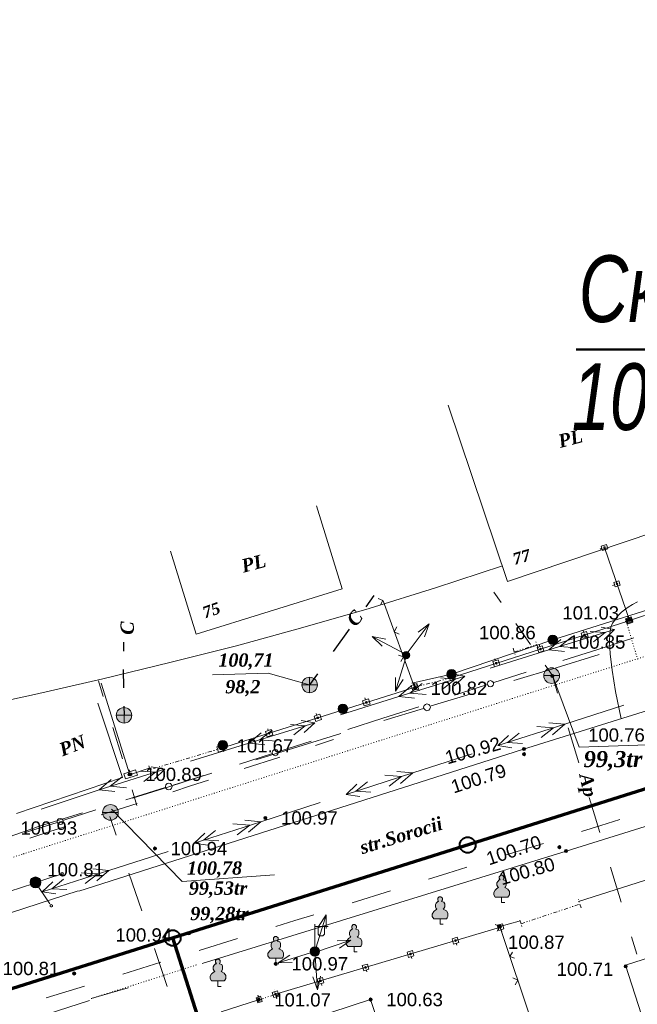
# Model space of a CAD drawing. Header units: millimetres. Extents: x 9396 to 25236, y 15106 to 31102.
# Tile 185 of 256: x 11032 to 11111, y 16759 to 16884. Entities that reach past the tile are written whole.
import ezdxf
from ezdxf.enums import TextEntityAlignment as Align

# ---------------------------------------------------------------- set-up
doc = ezdxf.new("R2010")
doc.units = ezdxf.units.MM
for name, pattern in [('DIVIDE', [1.25, 0.5, -0.25, 0, -0.25, 0, -0.25]), ('DOT', [0.25, 0, -0.25]), ('HIDDEN', [0.375, 0.25, -0.125])]:
    doc.linetypes.add(name, pattern=pattern)
for name, color, linetype, lineweight, true_color in [('1001010', 7, 'Continuous', 9, 0x000000), ('10010110', 7, 'Continuous', 20, 0xa25100), ('1060000', 7, 'Continuous', 9, 0x000000), ('1070000', 7, 'DOT', 9, 0x000000), ('2030003', 7, 'Continuous', 9, 0x000000), ('2030012', 7, 'Continuous', 9, 0x000000), ('2030023', 7, 'Continuous', 9, 0x000000), ('21100200', 7, 'HIDDEN', 0, 0x800080), ('3000105', 7, 'DIVIDE', 9, 0x000000), ('3000113', 7, 'Continuous', 9, 0x000000), ('3000130', 7, 'Continuous', 9, 0x000000), ('3000260', 7, 'Continuous', 9, 0x000000), ('4000210', 7, 'Continuous', 9, 0x000000), ('5010210', 7, 'Continuous', 20, 0x008000), ('5010320', 7, 'Continuous', 20, 0x800000), ('5010420', 7, 'Continuous', 9, 0x000000), ('5010430', 7, 'Continuous', 9, 0x000000), ('6011210', 1, 'Continuous', 9, 0xff0000), ('6011300', 1, 'Continuous', 20, 0xff0000), ('8010110', 7, 'Continuous', 20, 0x0080ff), ('8010200', 7, 'Continuous', 9, 0x000000), ('9010110', 7, 'Continuous', 9, 0x000000), ('9010120', 7, 'Continuous', 20, 0x000000)]:
    doc.layers.add(name, color=color, linetype=linetype, lineweight=lineweight, true_color=true_color)
for name, color, linetype, lineweight in [('sloii', 140, 'Continuous', 50), ('Канализация', 1, 'Continuous', 70), ('Колодец канал', 3, 'Continuous', 40)]:
    doc.layers.add(name, color=color, linetype=linetype, lineweight=lineweight)
doc.styles.add('10', font='timesbi.ttf', dxfattribs={"height": 0.001481})
doc.styles.add('12', font='timesbi.ttf', dxfattribs={"height": 0.001693})
doc.styles.add('13', font='timesbi.ttf', dxfattribs={"height": 0.001693})
doc.styles.add('14', font='timesbi.ttf', dxfattribs={"height": 0.001693})
doc.styles.add('2', font='timesbi.ttf', dxfattribs={"height": 0.001693})
doc.styles.add('3', font='timesbi.ttf', dxfattribs={"height": 0.001693})
doc.styles.add('9', font='timesbi.ttf', dxfattribs={"height": 0.001693})
doc.styles.add('F2', font='arial.ttf', dxfattribs={"height": 0.001693})
doc.styles.add('style1', font='ARIALNI.TTF')

# ---------------------------------------------------------------- blocks, each defined once
blk = doc.blocks.new('SYMBOL21100200')
at = {"true_color": 0x800080}
h = blk.add_hatch(color=216, dxfattribs=at)
edge = h.paths.add_edge_path()
edge.add_arc((0, 0), 0.1, 0, 360)
at = {"color": 216, "linetype": 'Continuous', "lineweight": 0, "true_color": 0x800080}
blk.add_circle((0, 0), 0.1, dxfattribs=at)
blk = doc.blocks.new('SYMBOL4000210')
at = {"true_color": 0xffffff}
blk.add_hatch(color=7, dxfattribs=at).paths.add_polyline_path([(0.05, 1.75), (-0.05, 1.75), (-0.15, 1.65), (-0.15, 1.55), (-0.1, 1.45), (-0.15, 1.45), (-0.25, 1.35), (-0.3, 1.25), (-0.3, 1.1), (-0.25, 1), (-0.2, 0.95), (-0.3, 0.9), (-0.35, 0.85), (-0.4, 0.8), (-0.5, 0.65), (-0.5, 0.5), (-0.4, 0.35), (-0.3, 0.35), (-0.1, 0.35), (0, 0.35), (0.15, 0.35), (0.4, 0.35), (0.45, 0.4), (0.5, 0.5), (0.5, 0.7), (0.4, 0.85), (0.2, 0.95), (0.25, 1), (0.3, 1.1), (0.3, 1.3), (0.25, 1.4), (0.1, 1.45), (0.15, 1.55), (0.15, 1.65)])
at = {"color": 18, "linetype": 'Continuous', "lineweight": 0, "true_color": 0x000000, "flags": 128}
blk.add_lwpolyline([(0.05, 1.75), (-0.05, 1.75), (-0.15, 1.65), (-0.15, 1.55), (-0.1, 1.45), (-0.15, 1.45), (-0.25, 1.35), (-0.3, 1.25), (-0.3, 1.1), (-0.25, 1), (-0.2, 0.95), (-0.3, 0.9), (-0.35, 0.85), (-0.4, 0.8), (-0.5, 0.65), (-0.5, 0.5), (-0.4, 0.35), (-0.3, 0.35), (-0.1, 0.35), (0, 0.35), (0.15, 0.35), (0.4, 0.35), (0.45, 0.4), (0.5, 0.5), (0.5, 0.7), (0.4, 0.85), (0.2, 0.95), (0.25, 1), (0.3, 1.1), (0.3, 1.3), (0.25, 1.4), (0.1, 1.45), (0.15, 1.55), (0.15, 1.65), (0.05, 1.75)], close=True, dxfattribs=at)
blk.add_lwpolyline([(0, 0.35), (0, 0), (0.2, 0)], dxfattribs=at)
blk = doc.blocks.new('SYMBOL2030012')
at = {"true_color": 0xffffff}
h = blk.add_hatch(color=7, dxfattribs=at)
edge = h.paths.add_edge_path()
edge.add_arc((0, 0), 0.225, 0, 360)
at = {"true_color": 0x000000}
h = blk.add_hatch(color=18, dxfattribs=at)
edge = h.paths.add_edge_path()
edge.add_arc((0, 0), 0.05, 0, 360)
at = {"color": 18, "linetype": 'Continuous', "lineweight": 0, "true_color": 0x000000}
for radius in [0.225, 0.05]:
    blk.add_circle((0, 0), radius, dxfattribs=at)
blk = doc.blocks.new('SYMBOL2030023')
at = {"true_color": 0xffffff}
h = blk.add_hatch(color=7, dxfattribs=at)
edge = h.paths.add_edge_path()
edge.add_arc((0, 0), 0.35, 0, 360)
at = {"color": 18, "linetype": 'Continuous', "lineweight": 0, "true_color": 0x000000}
blk.add_circle((0, 0), 0.35, dxfattribs=at)
blk = doc.blocks.new('SYMBOL5010420')
at = {"true_color": 0xffffff}
h = blk.add_hatch(color=7, dxfattribs=at)
edge = h.paths.add_edge_path()
edge.add_arc((0, 0), 0.5, 0, 360)
at = {"color": 18, "linetype": 'Continuous', "lineweight": 9, "true_color": 0x000000, "flags": 128}
blk.add_lwpolyline([(-0.5, 0), (0.5, 0)], dxfattribs=at)
at = {"color": 18, "linetype": 'Continuous', "lineweight": 9, "true_color": 0x000000}
blk.add_circle((0, 0), 0.5, dxfattribs=at)
blk = doc.blocks.new('SYMBOL8010200')
at = {"true_color": 0x000000}
h = blk.add_hatch(color=18, dxfattribs=at)
edge = h.paths.add_edge_path()
edge.add_arc((0, 0), 0.3, 0, 360)
at = {"color": 18, "linetype": 'Continuous', "lineweight": 0, "true_color": 0x000000}
blk.add_circle((0, 0), 0.3, dxfattribs=at)
blk = doc.blocks.new('SYMBOL5010430')
at = {"true_color": 0xffffff}
h = blk.add_hatch(color=7, dxfattribs=at)
edge = h.paths.add_edge_path()
edge.add_arc((0, 0), 0.495, 0, 360)
at = {"color": 18, "linetype": 'Continuous', "lineweight": 0, "true_color": 0x000000, "flags": 128}
for points in [[(-0.495, 0), (0.495, 0)], [(0, -0.495), (0, 0.495)]]:
    blk.add_lwpolyline(points, dxfattribs=at)
at = {"color": 18, "linetype": 'Continuous', "lineweight": 0, "true_color": 0x000000}
blk.add_circle((0, 0), 0.495, dxfattribs=at)
blk = doc.blocks.new('SYMBOL2030003')
at = {"true_color": 0xffffff}
h = blk.add_hatch(color=7, dxfattribs=at)
edge = h.paths.add_edge_path()
edge.add_arc((0, 0), 0.3, 0, 360)
at = {"true_color": 0x000000}
h = blk.add_hatch(color=18, dxfattribs=at)
edge = h.paths.add_edge_path()
edge.add_arc((0, 0), 0.1, 0, 360)
at = {"color": 18, "linetype": 'Continuous', "lineweight": 0, "true_color": 0x000000, "flags": 128}
for points in [[(0, 0.3), (0, 1.75)], [(0, 1.6), (0.85, 1.6)], [(0.2, 1.6), (0.2, 1.1), (0.3, 1), (0.5, 1), (0.6, 1.1), (0.6, 1.6)]]:
    blk.add_lwpolyline(points, dxfattribs=at)
at = {"color": 18, "linetype": 'Continuous', "lineweight": 0, "true_color": 0x000000}
for radius in [0.3, 0.1]:
    blk.add_circle((0, 0), radius, dxfattribs=at)

msp = doc.modelspace()

# ---------------------------------------------------------------- linework, layer by layer
at = {"layer": '1001010', "color": 253}
for p, q in [((11086.81, 16835.16, 101.15), (11094.41, 16812.68, 96.18)), ((11070.02, 16822.32, 101.15), (11073.3, 16811.76, 101.15)), ((11042.56, 16799.69, 201.75), (11046.2, 16788.04, 201.75)), ((11045.26, 16787.68), (11042.11, 16797.17)), ((11031.75, 16783.08), (11045.26, 16787.68))]:
    msp.add_line(p, q, dxfattribs=at)
for points in [[(11094.41, 16812.68, 96.18), (11116.86, 16820.26, 101.15), (11115.72, 16823.62, 101.15), (11119.96, 16825.05, 101.15), (11113.5, 16844.18, 101.15)], [(11073.3, 16811.76, 101.15), (11054.66, 16805.97, 101.15), (11051.38, 16816.53, 101.15)], [(11114.33, 16748.57, 141.05), (11109.47, 16763.76, 141.05), (11142.39, 16774.29, 201.6), (11147.25, 16759.1, 201.6)], [(11069.27, 16756.85, 0), (11076.92, 16759.35, 0), (11078.85, 16753.46, 0), (11086.83, 16756.07, 0)]]:
    msp.add_polyline3d(points, dxfattribs=at)
at = {"layer": '10010110'}
for points in [[(11025.19, 16796.34, 5.04), (11034.04, 16798.27, 31.62), (11042.74, 16800.26, 53.36), (11051.32, 16802.33, 70.82), (11059.83, 16804.49, 84.6), (11068.29, 16806.79, 95.26), (11076.74, 16809.23, 103.39), (11085.21, 16811.85, 109.57), (11093.74, 16814.66, 114.36)], [(11110.98, 16810.07, 167.42), (11110.33, 16809.73, 163.93), (11109.79, 16809.4, 159.47), (11109.34, 16809.08, 154.45), (11108.96, 16808.77, 149.28), (11108.63, 16808.45, 144.36), (11108.34, 16808.12, 140.12), (11108.07, 16807.76, 136.95), (11107.81, 16807.37, 135.23), (11107.59, 16806.84, 135.18), (11107.44, 16806.08, 136.99), (11107.39, 16804.98, 140.83), (11107.48, 16803.44, 146.89), (11107.73, 16801.37, 155.34), (11108.19, 16798.64, 166.38), (11108.89, 16795.17, 180.19)]]:
    msp.add_polyline3d(points, dxfattribs=at)
at = {"layer": '1060000', "color": 253}
for p, q in [((10833.56, 16706.71, 3.29), (11039.59, 16773.22, 198.62)), ((11041.26, 16759.48, 144.9), (11045.99, 16760.86))]:
    msp.add_line(p, q, dxfattribs=at)
for points in [[(11039.68, 16773.2, 80.17), (11096.32, 16791.24, 100.96), (11159.38, 16810.92, 100.96)], [(11069.14, 16799.48, 95.95), (11063.87, 16800.97, 101.15), (11056.76, 16800.76, 101.15)], [(11100.12, 16800.67, 120.85), (11103.52, 16791.53, 201.52), (11114.78, 16791.94, 201.52)], [(11055.44, 16763.96, 72.45), (11101.87, 16778.3, 72.45), (11161.14, 16796.78, 72.45)], [(11043.84, 16783.63, 135.96), (11052.88, 16774.42, 81.34), (11064.65, 16775.28, 81.34)], [(10858.53, 16690.47, 0), (10857.58, 16694.35, 0), (10858.07, 16698.34, 0), (10862.53, 16701.69, 0), (10894.36, 16711.93, 0), (11041.04, 16759.23, 0)]]:
    msp.add_polyline3d(points, dxfattribs=at)
at = {"layer": '1070000', "color": 253}
for p, q in [((11186.13, 16826.68, 174.27), (11032.39, 16777.87, 203.31)), ((11109.68, 16807.17, 110.57), (11111.05, 16802.57, 110.57)), ((10950.99, 16751.9, 37.86), (11032.73, 16777.98, 37.86)), ((11041.26, 16759.48, 119.85), (11054.76, 16763.79, 119.85))]:
    msp.add_line(p, q, dxfattribs=at)
at = {"layer": '3000105', "color": 253}
for p, q in [((11095.26, 16803.69, 117.19), (11098.13, 16804.64, 117.19)), ((11098.29, 16804.17, 117.19), (11097.94, 16805.21, 117.19)), ((11095.1, 16804.17, 117.19), (11095.45, 16803.12, 117.19)), ((11087.46, 16799.94, 49.23), (11087.18, 16801.01, 49.23)), ((11082.48, 16799.7, 49.23), (11082.75, 16798.63, 49.23)), ((11082.6, 16799.21, 49.23), (11087.33, 16800.43, 49.23)), ((11058.18, 16790.97, 98.47), (11057.87, 16792.02, 98.47)), ((11058.04, 16791.45, 98.47), (11048.75, 16788.68, 98.47)), ((11048.61, 16789.16, 98.47), (11048.92, 16788.11, 98.47)), ((11103.79, 16771.05, 115.9), (11103.45, 16772.1, 115.9)), ((11096.12, 16769.03, 115.9), (11103.63, 16771.53, 115.9)), ((11095.96, 16769.5, 115.9), (11096.31, 16768.46, 115.9)), ((11064.96, 16759.56, 42.89), (11064.6, 16760.6, 42.89)), ((11062.61, 16759.82, 42.89), (11062.96, 16758.78, 42.89)), ((11062.77, 16759.34, 85.77), (11064.79, 16760.03))]:
    msp.add_line(p, q, dxfattribs=at)
at = {"layer": '3000113', "color": 253}
for p, q in [((11129.63, 16780.24, 177.81), (11103.46, 16771.87, 120.64)), ((11095.87, 16769.36, 115.9), (11093.42, 16768.67, 115.9))]:
    msp.add_line(p, q, dxfattribs=at)
at = {"layer": '3000130', "color": 253}
for p, q in [((11106.21, 16816.82, 154.52), (11106.44, 16816.91, 154.52)), ((11109.96, 16807.76, 106.64), (11106.81, 16816.9, 202.4)), ((11107.8, 16812.18, 154.52), (11108.04, 16812.26, 154.52)), ((11109.98, 16807.72, 202.05), (11125.29, 16812.8, 117.19)), ((11109.79, 16808.29, 159.62), (11109.87, 16808.06, 159.62)), ((11087.33, 16800.43, 49.23), (11109.87, 16807.68, 49.23)), ((11109.39, 16807.57, 154.52), (11109.62, 16807.65, 154.52)), ((11109.69, 16808.25, 49.23), (11109.77, 16808.02, 49.23)), ((11104.05, 16806.44, 49.23), (11104.13, 16806.2, 49.23)), ((11098.42, 16804.63, 49.23), (11098.5, 16804.39, 49.23)), ((11092.78, 16802.81, 49.23), (11092.86, 16802.58, 49.23)), ((11087.15, 16801, 49.23), (11087.23, 16800.76, 49.23)), ((11082.41, 16799.78, 49.23), (11082.48, 16799.55, 49.23)), ((11057.76, 16791.36, 49.23), (11082.6, 16799.21, 49.23)), ((11076.2, 16797.82, 49.23), (11076.27, 16797.58, 49.23)), ((11069.99, 16795.86, 49.23), (11070.07, 16795.62, 49.23)), ((11063.79, 16793.9, 49.23), (11063.86, 16793.66, 49.23)), ((11057.58, 16791.94, 49.23), (11057.65, 16791.7, 49.23)), ((11046.11, 16788.65, 49.23), (11046.19, 16788.41, 49.23)), ((11046.3, 16788.07, 49.23), (11048.66, 16788.85, 49.23)), ((11093.5, 16768.59), (11064.79, 16760.03)), ((11093.67, 16768.02), (11093.6, 16768.26)), ((11087.93, 16766.3), (11087.86, 16766.54)), ((11082.19, 16764.59), (11082.12, 16764.83)), ((11076.45, 16762.88), (11076.38, 16763.12)), ((11070.71, 16761.17), (11070.64, 16761.41)), ((11057.87, 16757.8), (11062.62, 16759.32)), ((11062.52, 16759.92), (11062.6, 16759.68)), ((11064.96, 16759.46), (11064.89, 16759.7))]:
    msp.add_line(p, q, dxfattribs=at)
for points in [[(11107.2, 16816.86, 154.52), (11107.01, 16817.4, 154.52), (11106.35, 16817.18, 154.52), (11106.53, 16816.64, 154.52), (11107.2, 16816.86, 154.52)], [(11106.77, 16816.93, 154.52), (11106.82, 16816.94, 154.52), (11106.85, 16816.97, 154.52), (11106.86, 16817.02, 154.52), (11106.85, 16817.07, 154.52), (11106.82, 16817.1, 154.52), (11106.77, 16817.11, 154.52), (11106.73, 16817.1, 154.52), (11106.69, 16817.07, 154.52), (11106.68, 16817.02, 154.52), (11106.69, 16816.97, 154.52), (11106.73, 16816.94, 154.52), (11106.77, 16816.93, 154.52)], [(11108.79, 16812.22, 154.52), (11108.61, 16812.76, 154.52), (11107.95, 16812.53, 154.52), (11108.13, 16811.99, 154.52), (11108.79, 16812.22, 154.52)], [(11108.37, 16812.28, 154.52), (11108.42, 16812.3, 154.52), (11108.45, 16812.33, 154.52), (11108.46, 16812.37, 154.52), (11108.45, 16812.42, 154.52), (11108.42, 16812.45, 154.52), (11108.37, 16812.47, 154.52), (11108.32, 16812.45, 154.52), (11108.29, 16812.42, 154.52), (11108.28, 16812.37, 154.52), (11108.29, 16812.33, 154.52), (11108.32, 16812.3, 154.52), (11108.37, 16812.28, 154.52)], [(11109.66, 16807.24, 49.23), (11110.31, 16807.45, 49.23), (11110.1, 16808.12, 49.23), (11109.44, 16807.91, 49.23), (11109.66, 16807.24, 49.23)], [(11110.38, 16807.61, 154.52), (11110.19, 16808.15, 154.52), (11109.53, 16807.92, 154.52), (11109.72, 16807.38, 154.52), (11110.38, 16807.61, 154.52)], [(11109.79, 16807.29, 159.62), (11110.39, 16807.49, 159.62), (11110.17, 16808.15, 159.62), (11109.57, 16807.96, 159.62), (11109.79, 16807.29, 159.62)], [(11109.88, 16807.58, 49.23), (11109.93, 16807.6, 49.23), (11109.96, 16807.63, 49.23), (11109.98, 16807.68, 49.23), (11109.96, 16807.73, 49.23), (11109.93, 16807.77, 49.23), (11109.88, 16807.78, 49.23), (11109.83, 16807.77, 49.23), (11109.79, 16807.73, 49.23), (11109.78, 16807.68, 49.23), (11109.79, 16807.63, 49.23), (11109.83, 16807.6, 49.23), (11109.88, 16807.58, 49.23)], [(11109.96, 16807.67, 154.52), (11110, 16807.69, 154.52), (11110.03, 16807.72, 154.52), (11110.05, 16807.76, 154.52), (11110.03, 16807.81, 154.52), (11110, 16807.84, 154.52), (11109.96, 16807.86, 154.52), (11109.91, 16807.84, 154.52), (11109.88, 16807.81, 154.52), (11109.86, 16807.76, 154.52), (11109.88, 16807.72, 154.52), (11109.91, 16807.69, 154.52), (11109.96, 16807.67, 154.52)], [(11109.98, 16807.63, 159.62), (11110.03, 16807.64, 159.62), (11110.06, 16807.68, 159.62), (11110.07, 16807.72, 159.62), (11110.06, 16807.77, 159.62), (11110.03, 16807.81, 159.62), (11109.98, 16807.82, 159.62), (11109.93, 16807.81, 159.62), (11109.9, 16807.77, 159.62), (11109.88, 16807.72, 159.62), (11109.9, 16807.68, 159.62), (11109.93, 16807.64, 159.62), (11109.98, 16807.63, 159.62)], [(11104.02, 16805.43, 49.23), (11104.67, 16805.64, 49.23), (11104.46, 16806.31, 49.23), (11103.8, 16806.1, 49.23), (11104.02, 16805.43, 49.23)], [(11104.24, 16805.77, 49.23), (11104.29, 16805.78, 49.23), (11104.32, 16805.82, 49.23), (11104.34, 16805.87, 49.23), (11104.32, 16805.92, 49.23), (11104.29, 16805.95, 49.23), (11104.24, 16805.97, 49.23), (11104.19, 16805.95, 49.23), (11104.15, 16805.92, 49.23), (11104.14, 16805.87, 49.23), (11104.15, 16805.82, 49.23), (11104.19, 16805.78, 49.23), (11104.24, 16805.77, 49.23)], [(11098.38, 16803.62, 49.23), (11099.04, 16803.83, 49.23), (11098.83, 16804.49, 49.23), (11098.17, 16804.28, 49.23), (11098.38, 16803.62, 49.23)], [(11098.6, 16803.96, 49.23), (11098.65, 16803.97, 49.23), (11098.69, 16804.01, 49.23), (11098.7, 16804.06, 49.23), (11098.69, 16804.11, 49.23), (11098.65, 16804.14, 49.23), (11098.6, 16804.16, 49.23), (11098.55, 16804.14, 49.23), (11098.52, 16804.11, 49.23), (11098.5, 16804.06, 49.23), (11098.52, 16804.01, 49.23), (11098.55, 16803.97, 49.23), (11098.6, 16803.96, 49.23)], [(11092.75, 16801.8, 49.23), (11093.4, 16802.02, 49.23), (11093.19, 16802.68, 49.23), (11092.53, 16802.47, 49.23), (11092.75, 16801.8, 49.23)], [(11092.97, 16802.14, 49.23), (11093.02, 16802.16, 49.23), (11093.05, 16802.19, 49.23), (11093.07, 16802.24, 49.23), (11093.05, 16802.29, 49.23), (11093.02, 16802.33, 49.23), (11092.97, 16802.34, 49.23), (11092.92, 16802.33, 49.23), (11092.88, 16802.29, 49.23), (11092.87, 16802.24, 49.23), (11092.88, 16802.19, 49.23), (11092.92, 16802.16, 49.23), (11092.97, 16802.14, 49.23)], [(11087.11, 16799.99, 49.23), (11087.77, 16800.2, 49.23), (11087.55, 16800.87, 49.23), (11086.9, 16800.66, 49.23), (11087.11, 16799.99, 49.23)], [(11082.33, 16798.76, 49.23), (11083.05, 16798.99, 49.23), (11082.84, 16799.66, 49.23), (11082.12, 16799.43, 49.23), (11082.33, 16798.76, 49.23)], [(11087.33, 16800.33, 49.23), (11087.38, 16800.35, 49.23), (11087.42, 16800.38, 49.23), (11087.43, 16800.43, 49.23), (11087.42, 16800.48, 49.23), (11087.38, 16800.52, 49.23), (11087.33, 16800.53, 49.23), (11087.28, 16800.52, 49.23), (11087.25, 16800.48, 49.23), (11087.23, 16800.43, 49.23), (11087.25, 16800.38, 49.23), (11087.28, 16800.35, 49.23), (11087.33, 16800.33, 49.23)], [(11082.59, 16799.11, 49.23), (11082.64, 16799.12, 49.23), (11082.68, 16799.16, 49.23), (11082.69, 16799.21, 49.23), (11082.68, 16799.26, 49.23), (11082.64, 16799.3, 49.23), (11082.59, 16799.32, 49.23), (11082.54, 16799.3, 49.23), (11082.5, 16799.26, 49.23), (11082.48, 16799.21, 49.23), (11082.5, 16799.16, 49.23), (11082.54, 16799.12, 49.23), (11082.59, 16799.11, 49.23)], [(11076.12, 16796.8, 49.23), (11076.85, 16797.03, 49.23), (11076.64, 16797.7, 49.23), (11075.91, 16797.47, 49.23), (11076.12, 16796.8, 49.23)], [(11076.38, 16797.15, 49.23), (11076.43, 16797.16, 49.23), (11076.47, 16797.2, 49.23), (11076.48, 16797.25, 49.23), (11076.47, 16797.3, 49.23), (11076.43, 16797.34, 49.23), (11076.38, 16797.36, 49.23), (11076.33, 16797.34, 49.23), (11076.29, 16797.3, 49.23), (11076.28, 16797.25, 49.23), (11076.29, 16797.2, 49.23), (11076.33, 16797.16, 49.23), (11076.38, 16797.15, 49.23)], [(11069.92, 16794.84, 49.23), (11070.64, 16795.07, 49.23), (11070.43, 16795.74, 49.23), (11069.71, 16795.51, 49.23), (11069.92, 16794.84, 49.23)], [(11070.17, 16795.19, 49.23), (11070.23, 16795.2, 49.23), (11070.26, 16795.24, 49.23), (11070.28, 16795.29, 49.23), (11070.26, 16795.34, 49.23), (11070.23, 16795.38, 49.23), (11070.17, 16795.39, 49.23), (11070.12, 16795.38, 49.23), (11070.08, 16795.34, 49.23), (11070.07, 16795.29, 49.23), (11070.08, 16795.24, 49.23), (11070.12, 16795.2, 49.23), (11070.17, 16795.19, 49.23)], [(11063.71, 16792.88, 49.23), (11064.43, 16793.11, 49.23), (11064.22, 16793.78, 49.23), (11063.5, 16793.55, 49.23), (11063.71, 16792.88, 49.23)], [(11063.97, 16793.22, 49.23), (11064.02, 16793.24, 49.23), (11064.06, 16793.28, 49.23), (11064.07, 16793.33, 49.23), (11064.06, 16793.38, 49.23), (11064.02, 16793.42, 49.23), (11063.97, 16793.43, 49.23), (11063.91, 16793.42, 49.23), (11063.88, 16793.38, 49.23), (11063.86, 16793.33, 49.23), (11063.88, 16793.28, 49.23), (11063.91, 16793.24, 49.23), (11063.97, 16793.22, 49.23)], [(11057.5, 16790.92, 49.23), (11058.23, 16791.15, 49.23), (11058.02, 16791.81, 49.23), (11057.29, 16791.59, 49.23), (11057.5, 16790.92, 49.23)], [(11057.76, 16791.26, 49.23), (11057.81, 16791.28, 49.23), (11057.85, 16791.31, 49.23), (11057.86, 16791.37, 49.23), (11057.85, 16791.42, 49.23), (11057.81, 16791.46, 49.23), (11057.76, 16791.47, 49.23), (11057.71, 16791.46, 49.23), (11057.67, 16791.42, 49.23), (11057.65, 16791.37, 49.23), (11057.67, 16791.31, 49.23), (11057.71, 16791.28, 49.23), (11057.76, 16791.26, 49.23)], [(11045.66, 16787.5, 49.23), (11047.16, 16787.99, 49.23), (11046.94, 16788.65, 49.23), (11045.44, 16788.16, 49.23), (11045.66, 16787.5, 49.23)], [(11046.3, 16787.9, 49.23), (11046.39, 16787.93, 49.23), (11046.45, 16787.99, 49.23), (11046.47, 16788.08, 49.23), (11046.45, 16788.16, 49.23), (11046.39, 16788.23, 49.23), (11046.3, 16788.25, 49.23), (11046.21, 16788.23, 49.23), (11046.15, 16788.16, 49.23), (11046.13, 16788.08, 49.23), (11046.15, 16787.99, 49.23), (11046.21, 16787.93, 49.23), (11046.3, 16787.9, 49.23)], [(11093.74, 16769.03, 0), (11093.07, 16768.83, 0), (11093.27, 16768.16, 0), (11093.94, 16768.36, 0), (11093.74, 16769.03, 0)], [(11093.5, 16768.49, 0), (11093.55, 16768.5, 0), (11093.59, 16768.54, 0), (11093.6, 16768.59, 0), (11093.59, 16768.64, 0), (11093.55, 16768.68, 0), (11093.5, 16768.69, 0), (11093.45, 16768.68, 0), (11093.41, 16768.64, 0), (11093.4, 16768.59, 0), (11093.41, 16768.54, 0), (11093.45, 16768.5, 0), (11093.5, 16768.49, 0)], [(11087.99, 16767.32, 0), (11087.32, 16767.12, 0), (11087.52, 16766.44, 0), (11088.19, 16766.64, 0), (11087.99, 16767.32, 0)], [(11087.76, 16766.78, 0), (11087.81, 16766.79, 0), (11087.85, 16766.83, 0), (11087.86, 16766.88, 0), (11087.85, 16766.93, 0), (11087.81, 16766.97, 0), (11087.76, 16766.98, 0), (11087.71, 16766.97, 0), (11087.67, 16766.93, 0), (11087.66, 16766.88, 0), (11087.67, 16766.83, 0), (11087.71, 16766.79, 0), (11087.76, 16766.78, 0)], [(11082.25, 16765.6, 0), (11081.58, 16765.4, 0), (11081.78, 16764.73, 0), (11082.45, 16764.93, 0), (11082.25, 16765.6, 0)], [(11082.02, 16765.07, 0), (11082.07, 16765.08, 0), (11082.1, 16765.12, 0), (11082.12, 16765.17, 0), (11082.1, 16765.22, 0), (11082.07, 16765.26, 0), (11082.02, 16765.27, 0), (11081.97, 16765.26, 0), (11081.93, 16765.22, 0), (11081.92, 16765.17, 0), (11081.93, 16765.12, 0), (11081.97, 16765.08, 0), (11082.02, 16765.07, 0)], [(11076.51, 16763.89, 0), (11075.84, 16763.69, 0), (11076.04, 16763.02, 0), (11076.71, 16763.22, 0), (11076.51, 16763.89, 0)], [(11076.28, 16763.36, 0), (11076.33, 16763.37, 0), (11076.36, 16763.41, 0), (11076.38, 16763.46, 0), (11076.36, 16763.51, 0), (11076.33, 16763.54, 0), (11076.28, 16763.56, 0), (11076.23, 16763.54, 0), (11076.19, 16763.51, 0), (11076.18, 16763.46, 0), (11076.19, 16763.41, 0), (11076.23, 16763.37, 0), (11076.28, 16763.36, 0)], [(11070.77, 16762.18, 0), (11070.1, 16761.98, 0), (11070.3, 16761.31, 0), (11070.97, 16761.51, 0), (11070.77, 16762.18, 0)], [(11070.54, 16761.65, 0), (11070.59, 16761.66, 0), (11070.62, 16761.7, 0), (11070.64, 16761.75, 0), (11070.62, 16761.8, 0), (11070.59, 16761.83, 0), (11070.54, 16761.85, 0), (11070.49, 16761.83, 0), (11070.45, 16761.8, 0), (11070.44, 16761.75, 0), (11070.45, 16761.7, 0), (11070.49, 16761.66, 0), (11070.54, 16761.65, 0)], [(11062.52, 16758.92, 0), (11063.09, 16759.1, 0), (11062.88, 16759.77, 0), (11062.31, 16759.59, 0), (11062.52, 16758.92, 0)], [(11062.7, 16759.25, 0), (11062.75, 16759.27, 0), (11062.78, 16759.3, 0), (11062.8, 16759.35, 0), (11062.78, 16759.39, 0), (11062.75, 16759.43, 0), (11062.7, 16759.44, 0), (11062.66, 16759.43, 0), (11062.62, 16759.39, 0), (11062.61, 16759.35, 0), (11062.62, 16759.3, 0), (11062.66, 16759.27, 0), (11062.7, 16759.25, 0)], [(11065.03, 16760.47, 0), (11064.36, 16760.27, 0), (11064.56, 16759.6, 0), (11065.23, 16759.8, 0), (11065.03, 16760.47, 0)], [(11064.79, 16759.94, 0), (11064.84, 16759.95, 0), (11064.88, 16759.99, 0), (11064.89, 16760.04, 0), (11064.88, 16760.09, 0), (11064.84, 16760.12, 0), (11064.79, 16760.14, 0), (11064.74, 16760.12, 0), (11064.71, 16760.09, 0), (11064.69, 16760.04, 0), (11064.71, 16759.99, 0), (11064.74, 16759.95, 0), (11064.79, 16759.94, 0)]]:
    msp.add_polyline3d(points, close=True, dxfattribs=at)
at = {"layer": '3000260', "color": 253}
for p, q in [((11082.58, 16799.06, 191.87), (11078.51, 16810.21, 201.64)), ((11093.42, 16768.67, 196.58), (11099.27, 16751.24, 171.33))]:
    msp.add_line(p, q, dxfattribs=at)
for points in [[(11078.17, 16809.69, 196.76), (11078.49, 16810.27, 196.76), (11077.87, 16810.5, 196.76)], [(11080.59, 16805.98, 196.76), (11079.95, 16806.27, 196.76), (11080.26, 16806.88, 196.76)], [(11080.79, 16802.49, 196.76), (11081.11, 16803.07, 196.76), (11080.5, 16803.3, 196.76)], [(11083.21, 16798.78, 196.76), (11082.57, 16799.07, 196.76), (11082.88, 16799.68, 196.76)], [(11092.8, 16768.94, 183.95), (11093.42, 16768.67, 183.95), (11093.08, 16768.09, 183.95)], [(11095.04, 16765.42, 183.95), (11094.7, 16764.86, 183.95), (11095.3, 16764.65, 183.95)], [(11095.09, 16762.11, 183.95), (11095.71, 16761.83, 183.95), (11095.38, 16761.25, 183.95)]]:
    msp.add_polyline3d(points, dxfattribs=at)
at = {"layer": '5010210'}
for p, q in [((11092.64, 16811.31, 147.91), (11093.58, 16809.98, 147.91)), ((11097.32, 16804.66, 147.91), (11095.45, 16807.32, 147.91)), ((11099.18, 16802, 147.91), (11100.12, 16800.67, 147.91)), ((11042.2, 16800.01, 53.93), (11042.81, 16798.02, 53.93)), ((11100.79, 16798.45, 147.91), (11100.12, 16800.67, 147.91)), ((11045.26, 16790.06, 53.93), (11044.04, 16794.04, 53.93)), ((11102.14, 16794.01, 147.91), (11103.49, 16789.57, 147.91)), ((11072.19, 16792.51, 165.18), (11069.91, 16791.77, 165.18)), ((11060.8, 16788.82, 165.18), (11065.36, 16790.29, 165.18)), ((11056.24, 16787.34, 165.18), (11053.96, 16786.6, 165.18)), ((11046.49, 16786.09, 53.93), (11047.1, 16784.1, 53.93)), ((11053.96, 16786.6, 165.18), (11051.68, 16785.86, 165.18)), ((11105.51, 16782.9, 147.91), (11104.83, 16785.12, 147.91)), ((11042.56, 16782.9, 165.18), (11047.12, 16784.38, 165.18)), ((11043.64, 16782.72), (11044.46, 16780.31)), ((11106.18, 16780.68, 147.91), (11105.51, 16782.9, 147.91)), ((11108.73, 16782.32, 80.24), (11106.29, 16781.56, 80.24)), ((11035.73, 16780.69, 165.18), (11033.45, 16779.95, 165.18)), ((11038.01, 16781.43, 165.18), (11035.73, 16780.69, 165.18)), ((11106.29, 16781.56, 80.24), (11103.85, 16780.8, 80.24)), ((11094.09, 16777.77, 80.24), (11098.97, 16779.28, 80.24)), ((11089.21, 16776.25, 80.24), (11086.77, 16775.49, 80.24)), ((11107.53, 16776.24, 147.91), (11108.88, 16771.79, 147.91)), ((11047.72, 16770.67), (11046.09, 16775.49)), ((11086.77, 16775.49, 80.24), (11084.33, 16774.73, 80.24)), ((11074.57, 16771.7, 80.24), (11079.45, 16773.22, 80.24)), ((11067.25, 16769.43, 80.24), (11064.81, 16768.67, 80.24)), ((11069.69, 16770.18, 80.24), (11067.25, 16769.43, 80.24)), ((11055.05, 16765.63, 80.24), (11059.93, 16767.15, 80.24)), ((11110.9, 16765.13, 147.91), (11110.22, 16767.35, 147.91)), ((11049.35, 16765.85), (11050.16, 16763.44)), ((11047.74, 16763.36, 80.24), (11045.3, 16762.6, 80.24)), ((11050.17, 16764.12, 80.24), (11047.74, 16763.36, 80.24)), ((11050.16, 16763.44), (11050.98, 16761.03)), ((11035.54, 16759.57, 80.24), (11040.42, 16761.08, 80.24))]:
    msp.add_line(p, q, dxfattribs=at)
at = {"layer": '5010320', "lineweight": 30}
for p, q in [((11077.32, 16810.89, 101.15), (11076.3, 16809.46, 101.15)), ((11072.2, 16803.76, 101.15), (11074.25, 16806.61, 101.15)), ((11045.37, 16804.94, 50.57), (11045.38, 16803.78, 50.57)), ((11045.43, 16799.11, 50.57), (11045.4, 16801.44, 50.57)), ((11070.16, 16800.91, 101.15), (11069.13, 16799.48, 101.15)), ((11045.45, 16796.78, 50.57), (11045.46, 16795.62, 50.57))]:
    msp.add_line(p, q, dxfattribs=at)
at = {"layer": '6011210'}
for p, q in [((11081.46, 16803.36, 113.41), (11084.41, 16807.27, 113.41)), ((11081.46, 16803.36, 113.41), (11077.14, 16805.68, 113.41)), ((11081.55, 16803.36, 56.7), (11080.1, 16798.68, 56.7)), ((11069.82, 16765.49, 56.7), (11071.27, 16770.17, 56.7)), ((11069.77, 16765.38, 149.17), (11074.42, 16766.92, 149.17)), ((11069.82, 16765.49, 56.7), (11065.14, 16764.05, 56.7)), ((11069.82, 16765.49), (11070.15, 16760.6))]:
    msp.add_line(p, q, dxfattribs=at)
for points in [[(11082.99, 16806.22, 113.41), (11084.41, 16807.27, 113.41), (11084.41, 16807.27, 113.41), (11083.79, 16805.61, 113.41)], [(11078.41, 16804.44, 113.41), (11077.14, 16805.68, 113.41), (11077.14, 16805.68, 113.41), (11078.88, 16805.32, 113.41)], [(11081.08, 16800.16, 56.7), (11080.1, 16798.68, 56.7), (11080.1, 16798.68, 56.7), (11080.12, 16800.45, 56.7)], [(11070.29, 16768.69, 56.7), (11071.27, 16770.17, 56.7), (11071.27, 16770.17, 56.7), (11071.24, 16768.4, 56.7)], [(11072.65, 16766.86, 149.17), (11074.42, 16766.92, 149.17), (11074.42, 16766.92, 149.17), (11072.96, 16765.91, 149.17)], [(11066.91, 16764.07, 56.7), (11065.14, 16764.05, 56.7), (11065.14, 16764.05, 56.7), (11066.62, 16765.02, 56.7)], [(11070.54, 16762.33, 0), (11070.15, 16760.6, 0), (11070.15, 16760.6, 0), (11069.54, 16762.26, 0)]]:
    msp.add_polyline3d(points, dxfattribs=at)
at = {"layer": '6011300'}
for p, q in [((11099.66, 16803.95, 114.48), (11108.06, 16806.55, 114.48)), ((11099.66, 16803.95, 114.48), (11101.19, 16805.26, 114.48)), ((11092.19, 16801.63, 114.48), (11099.66, 16803.95, 114.48)), ((11099.66, 16803.95, 114.48), (11101.67, 16803.73, 114.48)), ((11080.53, 16798, 114.48), (11088.93, 16800.61, 114.48)), ((11080.53, 16798, 114.48), (11082.07, 16799.32, 114.48)), ((11073.07, 16795.69, 114.48), (11080.53, 16798, 114.48)), ((11080.53, 16798, 114.48), (11082.54, 16797.79, 114.48)), ((11109.26, 16796.89, 99.5), (11101.69, 16794.47, 99.5)), ((11061.4, 16792.06, 114.48), (11069.8, 16794.67, 114.48)), ((11101.69, 16794.47, 99.5), (11093.18, 16791.74, 99.5)), ((11101.69, 16794.47, 99.5), (11099.65, 16794.66, 99.5)), ((11101.69, 16794.47, 99.5), (11100.14, 16793.13, 99.5)), ((11061.4, 16792.06, 114.48), (11062.94, 16793.38, 114.48)), ((11053.94, 16789.75, 114.48), (11061.4, 16792.06, 114.48)), ((11061.4, 16792.06, 114.48), (11063.41, 16791.85, 114.48)), ((11089.87, 16790.68, 99.5), (11082.3, 16788.26, 99.5)), ((11042.28, 16786.12, 114.48), (11050.67, 16788.73, 114.48)), ((11082.3, 16788.26, 99.5), (11073.79, 16785.53, 99.5)), ((11082.3, 16788.26, 99.5), (11080.26, 16788.44, 99.5)), ((11082.3, 16788.26, 99.5), (11080.75, 16786.92, 99.5)), ((11042.28, 16786.12, 114.48), (11043.81, 16787.44, 114.48)), ((11034.87, 16783.62, 114.48), (11042.29, 16786.1, 114.48)), ((11042.28, 16786.12, 114.48), (11044.29, 16785.91, 114.48)), ((11070.48, 16784.47, 99.5), (11062.91, 16782.04, 99.5)), ((11062.91, 16782.04, 99.5), (11054.4, 16779.32, 99.5)), ((11062.91, 16782.04, 99.5), (11060.87, 16782.23, 99.5)), ((11062.91, 16782.04, 99.5), (11061.36, 16780.71, 99.5)), ((11051.09, 16778.26, 99.5), (11043.53, 16775.83, 99.5)), ((11043.53, 16775.83, 99.5), (11035.01, 16773.11, 99.5)), ((11043.53, 16775.83, 99.5), (11041.48, 16776.02, 99.5)), ((11043.53, 16775.83, 99.5), (11041.97, 16774.49, 99.5))]:
    msp.add_line(p, q, dxfattribs=at)
for points in [[(11104.96, 16806.32, 114.48), (11106.84, 16806.18, 114.48), (11105.37, 16804.99, 114.48)], [(11106.33, 16806.85, 114.48), (11108.06, 16806.55, 114.48), (11106.71, 16805.3, 114.48)], [(11101.06, 16804.38, 114.48), (11102.62, 16805.6, 114.48), (11101.06, 16804.38, 114.48), (11103.16, 16804.2, 114.48)], [(11087.2, 16800.91, 114.48), (11088.93, 16800.61, 114.48), (11087.58, 16799.36, 114.48)], [(11081.93, 16798.44, 114.48), (11083.5, 16799.66, 114.48), (11081.93, 16798.44, 114.48), (11084.03, 16798.25, 114.48)], [(11085.83, 16800.38, 114.48), (11087.72, 16800.24, 114.48), (11086.24, 16799.05, 114.48)], [(11068.07, 16794.97, 114.48), (11069.8, 16794.67, 114.48), (11068.45, 16793.42, 114.48)], [(11062.8, 16792.5, 114.48), (11064.37, 16793.72, 114.48), (11062.8, 16792.5, 114.48), (11064.91, 16792.31, 114.48)], [(11066.7, 16794.44, 114.48), (11068.59, 16794.29, 114.48), (11067.12, 16793.1, 114.48)], [(11096.32, 16792.02, 99.5), (11094.41, 16792.14, 99.5), (11095.9, 16793.35, 99.5)], [(11100.27, 16794.02, 99.5), (11098.69, 16792.77, 99.5), (11100.27, 16794.02, 99.5), (11098.14, 16794.17, 99.5)], [(11094.94, 16791.47, 99.5), (11093.18, 16791.74, 99.5), (11094.54, 16793.02, 99.5)], [(11047.57, 16788.5, 114.48), (11049.46, 16788.35, 114.48), (11047.99, 16787.16, 114.48)], [(11048.94, 16789.03, 114.48), (11050.67, 16788.73, 114.48), (11049.33, 16787.47, 114.48)], [(11043.68, 16786.56, 114.48), (11045.24, 16787.78, 114.48), (11043.68, 16786.56, 114.48), (11045.78, 16786.37, 114.48)], [(11076.94, 16785.8, 99.5), (11075.02, 16785.92, 99.5), (11076.51, 16787.14, 99.5)], [(11080.88, 16787.8, 99.5), (11079.3, 16786.56, 99.5), (11080.88, 16787.8, 99.5), (11078.75, 16787.96, 99.5)], [(11075.55, 16785.25, 99.5), (11073.79, 16785.53, 99.5), (11075.15, 16786.81, 99.5)], [(11057.55, 16779.59, 99.5), (11055.63, 16779.71, 99.5), (11057.12, 16780.92, 99.5)], [(11061.5, 16781.59, 99.5), (11059.91, 16780.35, 99.5), (11061.5, 16781.59, 99.5), (11059.36, 16781.75, 99.5)], [(11056.16, 16779.04, 99.5), (11054.4, 16779.32, 99.5), (11055.77, 16780.59, 99.5)], [(11036.77, 16772.83, 99.5), (11035.01, 16773.11, 99.5), (11036.38, 16774.38, 99.5)], [(11038.16, 16773.38, 99.5), (11036.24, 16773.5, 99.5), (11037.73, 16774.71, 99.5)], [(11042.11, 16775.38, 99.5), (11040.52, 16774.14, 99.5), (11042.11, 16775.38, 99.5), (11039.97, 16775.53, 99.5)]]:
    msp.add_polyline3d(points, dxfattribs=at)
at = {"layer": '8010110'}
msp.add_polyline3d([(11082.18, 16799.72, 121.56), (11087.25, 16800.85, 121.56), (11100.16, 16805.25, 121.56), (11115.77, 16810.17, 121.56), (11129.79, 16814.74, 121.56)], dxfattribs=at)
at = {"layer": '9010110', "color": 253}
for p, q in [((11034.16, 16774.3, 193.79), (11037.3, 16775.31, 193.79)), ((11033.96, 16774.14, 201.43), (11030.81, 16773.14, 201.43)), ((11034.16, 16774.3, 185.72), (11036.01, 16771.56, 185.72))]:
    msp.add_line(p, q, dxfattribs=at)
for points in [[(11037.73, 16775.4, 193.79), (11037.71, 16775.48, 193.79), (11037.66, 16775.53, 193.79), (11037.58, 16775.55, 193.79), (11037.51, 16775.53, 193.79), (11037.45, 16775.48, 193.79), (11037.43, 16775.4, 193.79), (11037.45, 16775.33, 193.79), (11037.51, 16775.27, 193.79), (11037.58, 16775.25, 193.79), (11037.66, 16775.27, 193.79), (11037.71, 16775.33, 193.79), (11037.73, 16775.4, 193.79)], [(11036.33, 16771.32, 185.72), (11036.31, 16771.39, 185.72), (11036.25, 16771.45, 185.72), (11036.18, 16771.47, 185.72), (11036.1, 16771.45, 185.72), (11036.05, 16771.39, 185.72), (11036.03, 16771.32, 185.72), (11036.05, 16771.24, 185.72), (11036.1, 16771.19, 185.72), (11036.18, 16771.17, 185.72), (11036.25, 16771.19, 185.72), (11036.31, 16771.24, 185.72), (11036.33, 16771.32, 185.72)]]:
    msp.add_polyline3d(points, close=True, dxfattribs=at)
at = {"layer": '9010120', "color": 253}
for p, q in [((11110.51, 16805.49, 53.47), (11105.94, 16804.02, 53.47)), ((11106.09, 16803.37, 168.12), (11100.6, 16801.68, 168.12)), ((11105.94, 16804.02, 53.47), (11101.45, 16802.59, 53.47)), ((11092.67, 16799.78, 53.47), (11096.79, 16801.1, 53.47)), ((11100.6, 16801.68, 168.12), (11095.22, 16800.03, 168.12)), ((11087.64, 16798.17, 53.47), (11091.84, 16799.52, 53.47)), ((11084.67, 16796.8, 168.12), (11089.61, 16798.32, 168.12)), ((11083.06, 16796.71, 53.47), (11078.48, 16795.24, 53.47)), ((11078.63, 16794.95, 168.12), (11083.68, 16796.5, 168.12)), ((11078.48, 16795.24, 53.47), (11074, 16793.81, 53.47)), ((11073.13, 16793.27, 168.12), (11067.64, 16791.58, 168.12)), ((11065.22, 16791, 53.47), (11069.33, 16792.32, 53.47)), ((11060.18, 16789.39, 53.47), (11064.39, 16790.74, 53.47)), ((11067.64, 16791.58, 168.12), (11062.26, 16789.93, 168.12)), ((11051.71, 16786.7, 168.12), (11056.65, 16788.22, 168.12)), ((11055.61, 16787.93, 53.47), (11051.03, 16786.46, 53.47)), ((11045.67, 16784.85, 168.12), (11050.72, 16786.4, 168.12)), ((11051.03, 16786.46, 53.47), (11046.55, 16785.03, 53.47)), ((11040.17, 16783.17, 168.12), (11034.68, 16781.48, 168.12)), ((11037.76, 16782.22, 53.47), (11041.88, 16783.54, 53.47)), ((11032.73, 16780.61, 53.47), (11036.94, 16781.96, 53.47)), ((11034.68, 16781.48, 177.57), (11030.07, 16779.87, 177.57))]:
    msp.add_line(p, q, dxfattribs=at)
for points in [[(11092.21, 16799.24, 53.47), (11092.41, 16799.29, 53.47), (11092.55, 16799.44, 53.47), (11092.6, 16799.63, 53.47), (11092.55, 16799.83, 53.47), (11092.41, 16799.97, 53.47), (11092.21, 16800.03, 53.47), (11092.01, 16799.97, 53.47), (11091.87, 16799.83, 53.47), (11091.82, 16799.63, 53.47), (11091.87, 16799.44, 53.47), (11092.01, 16799.29, 53.47), (11092.21, 16799.24, 53.47)], [(11084.12, 16796.2, 168.12), (11084.34, 16796.26, 168.12), (11084.49, 16796.42, 168.12), (11084.55, 16796.63, 168.12), (11084.49, 16796.85, 168.12), (11084.34, 16797.01, 168.12), (11084.12, 16797.06, 168.12), (11083.91, 16797.01, 168.12), (11083.75, 16796.85, 168.12), (11083.69, 16796.63, 168.12), (11083.75, 16796.42, 168.12), (11083.91, 16796.26, 168.12), (11084.12, 16796.2, 168.12)], [(11064.76, 16790.46, 53.47), (11064.95, 16790.51, 53.47), (11065.1, 16790.66, 53.47), (11065.15, 16790.85, 53.47), (11065.1, 16791.05, 53.47), (11064.95, 16791.19, 53.47), (11064.76, 16791.25, 53.47), (11064.56, 16791.19, 53.47), (11064.42, 16791.05, 53.47), (11064.37, 16790.85, 53.47), (11064.42, 16790.66, 53.47), (11064.56, 16790.51, 53.47), (11064.76, 16790.46, 53.47)], [(11051.16, 16786.1, 168.12), (11051.38, 16786.16, 168.12), (11051.53, 16786.32, 168.12), (11051.59, 16786.53, 168.12), (11051.53, 16786.75, 168.12), (11051.38, 16786.91, 168.12), (11051.16, 16786.96, 168.12), (11050.95, 16786.91, 168.12), (11050.79, 16786.75, 168.12), (11050.73, 16786.53, 168.12), (11050.79, 16786.32, 168.12), (11050.95, 16786.16, 168.12), (11051.16, 16786.1, 168.12)], [(11037.31, 16781.68, 53.47), (11037.5, 16781.73, 53.47), (11037.64, 16781.88, 53.47), (11037.7, 16782.07, 53.47), (11037.64, 16782.27, 53.47), (11037.5, 16782.41, 53.47), (11037.31, 16782.47, 53.47), (11037.11, 16782.41, 53.47), (11036.97, 16782.27, 53.47), (11036.91, 16782.07, 53.47), (11036.97, 16781.88, 53.47), (11037.11, 16781.73, 53.47), (11037.31, 16781.68, 53.47)]]:
    msp.add_polyline3d(points, close=True, dxfattribs=at)
at = {"layer": 'sloii', "lineweight": 50}
msp.add_lwpolyline([(11148.89, 16813.95), (11134.36, 16842.28), (11103.15, 16842.28)], dxfattribs=at)
at = {"layer": 'Канализация', "elevation": 53}
msp.add_lwpolyline([(12228.43, 17139.82), (12021.44, 17074.81), (11795.93, 17002.9), (11329.52, 16854.74), (11115.67, 16787.38), (10954.57, 16736.61), (10592.24, 16620.2), (10486.13, 16586.85), (10372.91, 16549.13), (10338.97, 16538.59), (10329.35, 16531.16), (10310.18, 16524.96), (10297.32, 16526.92), (10197.76, 16494.35), (10167.88, 16483.3), (10086.56, 16408.9), (10007.55, 16330.7)], dxfattribs=at)
at = {"layer": 'Канализация'}
msp.add_lwpolyline([(11072.97, 16700.32), (11051.68, 16767.21)], dxfattribs=at)
at = {"layer": 'Колодец канал'}
for centre in [(11089.31, 16779.07, 53), (11051.68, 16767.21, 53)]:
    msp.add_circle(centre, 1, dxfattribs=at)

# ---------------------------------------------------------------- block references
at = {"layer": '2030003', "color": 253, "xscale": 2, "yscale": 2, "zscale": 2}
msp.add_blockref('SYMBOL2030003', (11069.82, 16765.49, 56.7), dxfattribs=at)
at = {"layer": '2030012', "color": 253, "xscale": 2, "yscale": 2, "zscale": 2}
for p in [(11081.46, 16803.28, 155.74), (11033.96, 16774.14)]:
    msp.add_blockref('SYMBOL2030012', p, dxfattribs=at)
at = {"layer": '2030023', "color": 253, "xscale": 2, "yscale": 2, "zscale": 2}
msp.add_blockref('SYMBOL2030023', (11034.16, 16774.3, 184.38), dxfattribs=at)
at = {"layer": '21100200', "xscale": 2, "yscale": 2, "zscale": 2}
for p in [(11109.92, 16807.78, 202.06), (11100.16, 16805.02, 201.72), (11100.2, 16804.95, 201.7), (11100.12, 16800.62, 201.52), (11082.58, 16799.06, 201.64), (11057.82, 16791.72, 203.34), (11096.49, 16791.32, 201.84), (11096.5, 16790.65, 201.58), (11063.5, 16782.52, 201.94), (11049.4, 16778.62, 201.88), (11101.02, 16778.8, 201.4), (11101.87, 16778.3, 201.6), (11034.46, 16774.54, 201.62), (11093.42, 16768.67, 201.74), (11053.72, 16767.8, 201.88), (11064.82, 16763.92, 201.94), (11109.47, 16763.59, 201.42), (11039.1, 16762.68, 201.62), (11062.62, 16759.32, 202.14), (11076.92, 16759.36, 201.26)]:
    msp.add_blockref('SYMBOL21100200', p, dxfattribs=at)
at = {"layer": '21100200', "xscale": 2, "yscale": 2, "zscale": 2, "rotation": 5.764161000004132}
msp.add_blockref('SYMBOL21100200', (11046.16, 16788.08, 201.78), dxfattribs=at)
at = {"layer": '4000210', "color": 253, "xscale": 2, "yscale": 2, "zscale": 2}
for p in [(11093.64, 16771.73, 99.22), (11085.79, 16768.97, 99.22), (11074.82, 16765.43, 99.22), (11064.82, 16763.92), (11057.44, 16761.03)]:
    msp.add_blockref('SYMBOL4000210', p, dxfattribs=at)
at = {"layer": '5010420', "color": 253, "xscale": 2, "yscale": 2, "zscale": 2}
for p in [(11100.03, 16800.67, 24.62), (11043.73, 16783.23, 81.34)]:
    msp.add_blockref('SYMBOL5010420', p, dxfattribs=at)
at = {"layer": '5010430', "color": 253, "xscale": 2, "yscale": 2, "zscale": 2}
for p in [(11069.14, 16799.48, 101.15), (11045.46, 16795.61, 50.57)]:
    msp.add_blockref('SYMBOL5010430', p, dxfattribs=at)
at = {"layer": '8010200', "color": 253, "xscale": 2, "yscale": 2, "zscale": 2}
for p in [(11100.16, 16805.25, 121.56), (11087.25, 16800.85, 121.56), (11073.4, 16796.45, 115.54), (11058.05, 16791.8, 115.54)]:
    msp.add_blockref('SYMBOL8010200', p, dxfattribs=at)

# ---------------------------------------------------------------- texts
at = {"layer": '1001010', "color": 253, "style": '9'}
for s, rotation, p in [('PL', 14.8, (11100.91, 16830.52, 0)), ('PL', 14.9, (11060.48, 16814.61, 0.01)), ('PN', 21.4, (11037.28, 16791.14))]:
    msp.add_text(s, height=1.693, rotation=rotation, dxfattribs=at).set_placement(p, align=Align.MIDDLE_LEFT)
at = {"layer": '1001010', "color": 1, "true_color": 0xff0000, "style": '10'}
for s, rotation, p in [('77', 15.9, (11095.11, 16815.5, 0)), ('75', 19.1, (11055.54, 16808.65, 0.01))]:
    msp.add_text(s, height=1.481, rotation=rotation, dxfattribs=at).set_placement(p, align=Align.MIDDLE_LEFT)
at = {"layer": '1060000', "color": 253, "style": '2'}
msp.add_text('str.Sorocii', height=1.693, rotation=17.1, dxfattribs=at).set_placement((11075.61, 16778.7, 0), align=Align.MIDDLE_LEFT)
at = {"layer": '21100200', "color": 253, "style": 'F2'}
for s, p in [('101.03', (11101.4, 16808.68)), ('100.86', (11090.76, 16806.16)), ('100.85', (11102.2, 16804.95, 201.7)), ('100.82', (11084.58, 16799.06, 201.64)), ('100.76', (11104.68, 16793.1)), ('101.67', (11059.82, 16791.72, 203.34)), ('100.89', (11048.16, 16788.08, 201.78)), ('100.97', (11065.5, 16782.52, 201.94)), ('100.93', (11032.24, 16781.24)), ('100.94', (11051.4, 16778.62, 201.88)), ('100.81', (11035.66, 16775.92)), ('100.94', (11044.36, 16767.6)), ('100.87', (11094.46, 16766.67)), ('100.97', (11066.82, 16763.92, 201.94)), ('100.81', (11029.96, 16763.32)), ('100.71', (11100.67, 16763.23)), ('101.07', (11064.62, 16759.32, 202.14)), ('100.63', (11078.92, 16759.36, 201.26))]:
    msp.add_text(s, height=1.693, dxfattribs=at).set_placement(p, align=Align.MIDDLE_LEFT)
for s, rotation, p in [('100.92', 15.5, (11086.49, 16790.16)), ('100.79', 18, (11087.26, 16786.43)), ('100.70', 18.5, (11091.76, 16777.26)), ('100.80', 15.9, (11093.41, 16774.74))]:
    msp.add_text(s, height=1.693, rotation=rotation, dxfattribs=at).set_placement(p, align=Align.MIDDLE_LEFT)
at = {"layer": '5010210', "color": 253, "style": '3'}
msp.add_text('Ap', height=1.693, rotation=282.6, dxfattribs=at).set_placement((11104.37, 16788.16, 0.01), align=Align.MIDDLE_LEFT)
at = {"layer": '5010320', "color": 253, "style": '3'}
for rotation, p in [(50.2, (11074.35, 16807.34, 0.01)), (90, (11045.86, 16805.88, -0.01))]:
    msp.add_text('C', height=1.69, rotation=rotation, dxfattribs=at).set_placement(p, align=Align.MIDDLE_LEFT)
at = {"layer": '5010420', "color": 253}
for s, height, style, p in [('99,3tr', 2.055, '12', (11104.11, 16790.03, 0)), ('100,78', 1.693, '12', (11053.49, 16776.13, 0)), ('99,53tr', 1.693, '14', (11053.73, 16773.57, 0)), ('99,28tr', 1.693, '13', (11053.91, 16770.33, 0))]:
    msp.add_text(s, height=height, dxfattribs=dict(at, style=style)).set_placement(p, align=Align.MIDDLE_LEFT)
at = {"layer": '5010430', "color": 253}
for s, style, p in [('100,71', '12', (11057.5, 16802.66, 0.01)), ('98,2', '13', (11058.38, 16799.26, 0.01))]:
    msp.add_text(s, height=1.693, dxfattribs=dict(at, style=style)).set_placement(p, align=Align.MIDDLE_LEFT)
at = {"layer": 'sloii', "style": 'style1', "width": 0.9}
for s, p in [('Скв.35', (11103.48, 16845.77)), ('101,22', (11102.59, 16832))]:
    msp.add_text(s, height=8.5, dxfattribs=at).set_placement(p)

doc.saveas('drawing.dxf')
